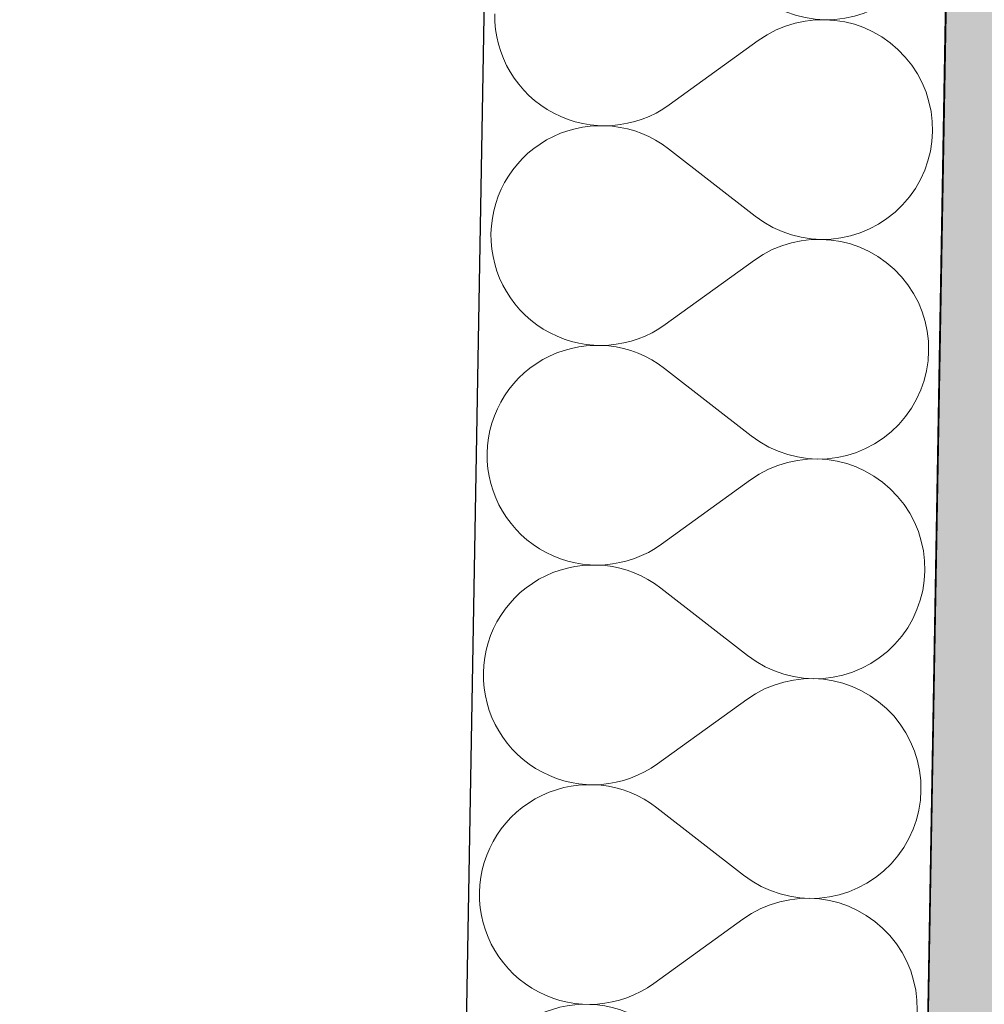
# Model space of a CAD drawing. Header units: millimetres. Extents: x -23738 to 4435, y -2716 to 20653.
# Tile 48 of 160: x -20642 to -20308, y 9234 to 9575. Entities that reach past the tile are written whole.
import ezdxf

# ---------------------------------------------------------------- set-up
doc = ezdxf.new("R2010")
doc.units = ezdxf.units.MM
doc.header["$MEASUREMENT"] = 0
doc.linetypes.add('Wipeout_Contour', pattern=[1000, 0, -1000])
for name, color, linetype in [('9._POHLED ZÁPADNÍ_2_Konstrukce - nosné', 7, 'Continuous'), ('9._POHLED ZÁPADNÍ_2_Nové_Konstrukce - nosné', 7, 'Continuous'), ('9._POHLED ZÁPADNÍ_2_Nové_Výplně - Povrchové', 7, 'Continuous'), ('9._POHLED ZÁPADNÍ_2_Nové_Výplně – Řezové', 7, 'Continuous'), ('9._POHLED ZÁPADNÍ_2_Výplně – Řezové', 7, 'Continuous'), ('9._POHLED ZÁPADNÍ_2_VÝTAH VAR 1', 7, 'Continuous')]:
    doc.layers.add(name, color=color, linetype=linetype)

# ---------------------------------------------------------------- blocks, each defined once
blk = doc.blocks.new('*X4', base_point=(-24533.14, -6254.22))
at = {"layer": '9._POHLED ZÁPADNÍ_2_Nové_Výplně – Řezové', "color": 21, "linetype": 'Continuous', "lineweight": 20, "true_color": 0xffaaaa}
for p, q in [((-20477.27, 9577.46), (-20477.22, 9574.74)), ((-20368.45, 9575.17), (-20371.14, 9574.73)), ((-20365.74, 9575.42), (-20368.45, 9575.17)), ((-20363.02, 9575.47), (-20365.74, 9575.42)), ((-20360.31, 9575.32), (-20363.02, 9575.47)), ((-20357.61, 9574.99), (-20360.31, 9575.32)), ((-20477.22, 9574.74), (-20476.97, 9572.03)), ((-20476.97, 9572.03), (-20476.54, 9569.34)), ((-20378.91, 9572.29), (-20381.36, 9571.11)), ((-20376.38, 9573.29), (-20378.91, 9572.29)), ((-20373.79, 9574.1), (-20376.38, 9573.29)), ((-20371.14, 9574.73), (-20373.79, 9574.1)), ((-20354.94, 9574.46), (-20357.61, 9574.99)), ((-20352.31, 9573.74), (-20354.94, 9574.46)), ((-20349.75, 9572.84), (-20352.31, 9573.74)), ((-20347.25, 9571.76), (-20349.75, 9572.84)), ((-20344.84, 9570.5), (-20347.25, 9571.76)), ((-20476.54, 9569.34), (-20475.91, 9566.7)), ((-20385.99, 9568.25), (-20416.86, 9545.93)), ((-20383.73, 9569.76), (-20385.99, 9568.25)), ((-20381.36, 9571.11), (-20383.73, 9569.76)), ((-20342.53, 9569.07), (-20344.84, 9570.5)), ((-20340.32, 9567.48), (-20342.53, 9569.07)), ((-20475.91, 9566.7), (-20475.1, 9564.1)), ((-20338.23, 9565.74), (-20340.32, 9567.48)), ((-20336.27, 9563.85), (-20338.23, 9565.74)), ((-20475.1, 9564.1), (-20474.1, 9561.57)), ((-20474.1, 9561.57), (-20472.92, 9559.12)), ((-20334.45, 9561.83), (-20336.27, 9563.85)), ((-20332.78, 9559.68), (-20334.45, 9561.83)), ((-20472.92, 9559.12), (-20471.58, 9556.75)), ((-20331.27, 9557.42), (-20332.78, 9559.68)), ((-20471.58, 9556.75), (-20470.06, 9554.49)), ((-20329.92, 9555.06), (-20331.27, 9557.42)), ((-20328.74, 9552.6), (-20329.92, 9555.06)), ((-20470.06, 9554.49), (-20468.39, 9552.35)), ((-20468.39, 9552.35), (-20466.57, 9550.32)), ((-20327.75, 9550.07), (-20328.74, 9552.6)), ((-20466.57, 9550.32), (-20464.61, 9548.43)), ((-20464.61, 9548.43), (-20462.52, 9546.69)), ((-20326.93, 9547.48), (-20327.75, 9550.07)), ((-20462.52, 9546.69), (-20460.32, 9545.1)), ((-20460.32, 9545.1), (-20458, 9543.67)), ((-20421.48, 9543.06), (-20419.12, 9544.41)), ((-20419.12, 9544.41), (-20416.86, 9545.93)), ((-20326.3, 9544.83), (-20326.93, 9547.48)), ((-20325.87, 9542.14), (-20326.3, 9544.83)), ((-20458, 9543.67), (-20455.59, 9542.42)), ((-20455.59, 9542.42), (-20453.09, 9541.33)), ((-20453.09, 9541.33), (-20450.53, 9540.43)), ((-20426.46, 9540.89), (-20423.93, 9541.88)), ((-20423.93, 9541.88), (-20421.48, 9543.06)), ((-20325.62, 9539.43), (-20325.87, 9542.14)), ((-20447.93, 9537.98), (-20450.58, 9537.36)), ((-20450.53, 9540.43), (-20447.9, 9539.71)), ((-20445.25, 9538.42), (-20447.93, 9537.98)), ((-20447.9, 9539.71), (-20445.23, 9539.18)), ((-20442.54, 9538.66), (-20445.25, 9538.42)), ((-20445.23, 9539.18), (-20442.53, 9538.85)), ((-20439.82, 9538.71), (-20442.54, 9538.66)), ((-20442.53, 9538.85), (-20439.82, 9538.71)), ((-20439.82, 9538.71), (-20437.1, 9538.76)), ((-20437.1, 9538.56), (-20439.82, 9538.71)), ((-20437.1, 9538.76), (-20434.39, 9539)), ((-20434.4, 9538.22), (-20437.1, 9538.56)), ((-20431.73, 9537.69), (-20434.4, 9538.22)), ((-20434.39, 9539), (-20431.7, 9539.44)), ((-20429.11, 9536.97), (-20431.73, 9537.69)), ((-20431.7, 9539.44), (-20429.06, 9540.07)), ((-20429.06, 9540.07), (-20426.46, 9540.89)), ((-20325.57, 9536.71), (-20325.62, 9539.43)), ((-20458.16, 9534.37), (-20460.53, 9533.03)), ((-20455.71, 9535.55), (-20458.16, 9534.37)), ((-20453.18, 9536.54), (-20455.71, 9535.55)), ((-20450.58, 9537.36), (-20453.18, 9536.54)), ((-20426.55, 9536.06), (-20429.11, 9536.97)), ((-20424.05, 9534.97), (-20426.55, 9536.06)), ((-20421.64, 9533.71), (-20424.05, 9534.97)), ((-20325.72, 9534), (-20325.57, 9536.71)), ((-20462.79, 9531.51), (-20464.94, 9529.85)), ((-20460.53, 9533.03), (-20462.79, 9531.51)), ((-20419.33, 9532.28), (-20421.64, 9533.71)), ((-20417.12, 9530.69), (-20419.33, 9532.28)), ((-20387.05, 9507.3), (-20417.12, 9530.69)), ((-20326.59, 9528.63), (-20326.06, 9531.3)), ((-20326.06, 9531.3), (-20325.72, 9534)), ((-20466.96, 9528.03), (-20468.85, 9526.07)), ((-20464.94, 9529.85), (-20466.96, 9528.03)), ((-20327.31, 9526.01), (-20326.59, 9528.63)), ((-20470.59, 9523.98), (-20472.19, 9521.77)), ((-20468.85, 9526.07), (-20470.59, 9523.98)), ((-20328.21, 9523.44), (-20327.31, 9526.01)), ((-20472.19, 9521.77), (-20473.61, 9519.46)), ((-20330.56, 9518.53), (-20329.29, 9520.94)), ((-20329.29, 9520.94), (-20328.21, 9523.44)), ((-20474.88, 9517.05), (-20475.96, 9514.55)), ((-20473.61, 9519.46), (-20474.88, 9517.05)), ((-20331.98, 9516.22), (-20330.56, 9518.53)), ((-20475.96, 9514.55), (-20476.86, 9511.99)), ((-20335.32, 9511.92), (-20333.58, 9514.01)), ((-20333.58, 9514.01), (-20331.98, 9516.22)), ((-20476.86, 9511.99), (-20477.58, 9509.36)), ((-20337.21, 9509.97), (-20335.32, 9511.92)), ((-20477.58, 9509.36), (-20478.11, 9506.7)), ((-20387.05, 9507.3), (-20384.84, 9505.71)), ((-20341.38, 9506.48), (-20339.23, 9508.15)), ((-20339.23, 9508.15), (-20337.21, 9509.97)), ((-20478.45, 9504), (-20478.6, 9501.28)), ((-20478.11, 9506.7), (-20478.45, 9504)), ((-20384.84, 9505.71), (-20382.53, 9504.28)), ((-20382.53, 9504.28), (-20380.12, 9503.02)), ((-20348.46, 9502.45), (-20346.01, 9503.62)), ((-20346.01, 9503.62), (-20343.64, 9504.97)), ((-20343.64, 9504.97), (-20341.38, 9506.48)), ((-20478.6, 9501.28), (-20478.55, 9498.56)), ((-20380.12, 9503.02), (-20377.62, 9501.93)), ((-20377.62, 9501.93), (-20375.06, 9501.03)), ((-20375.06, 9501.03), (-20372.44, 9500.31)), ((-20372.44, 9500.31), (-20369.77, 9499.77)), ((-20358.92, 9499.58), (-20356.24, 9500.01)), ((-20356.24, 9500.01), (-20353.59, 9500.64)), ((-20353.59, 9500.64), (-20350.99, 9501.45)), ((-20350.99, 9501.45), (-20348.46, 9502.45)), ((-20478.55, 9498.56), (-20478.3, 9495.85)), ((-20377.71, 9497.11), (-20380.24, 9496.11)), ((-20375.11, 9497.92), (-20377.71, 9497.11)), ((-20372.47, 9498.55), (-20375.11, 9497.92)), ((-20369.78, 9498.99), (-20372.47, 9498.55)), ((-20367.07, 9499.24), (-20369.78, 9498.99)), ((-20369.77, 9499.77), (-20367.07, 9499.43)), ((-20367.07, 9499.43), (-20364.35, 9499.29)), ((-20364.35, 9499.29), (-20367.07, 9499.24)), ((-20364.35, 9499.29), (-20361.63, 9499.34)), ((-20361.64, 9499.15), (-20364.35, 9499.29)), ((-20358.94, 9498.81), (-20361.64, 9499.15)), ((-20361.63, 9499.34), (-20358.92, 9499.58)), ((-20356.27, 9498.28), (-20358.94, 9498.81)), ((-20353.64, 9497.56), (-20356.27, 9498.28)), ((-20351.08, 9496.66), (-20353.64, 9497.56)), ((-20348.58, 9495.58), (-20351.08, 9496.66)), ((-20478.3, 9495.85), (-20477.87, 9493.17)), ((-20477.87, 9493.17), (-20477.24, 9490.52)), ((-20385.05, 9493.58), (-20387.31, 9492.07)), ((-20382.69, 9494.93), (-20385.05, 9493.58)), ((-20380.24, 9496.11), (-20382.69, 9494.93)), ((-20346.17, 9494.32), (-20348.58, 9495.58)), ((-20343.85, 9492.89), (-20346.17, 9494.32)), ((-20477.24, 9490.52), (-20476.42, 9487.92)), ((-20387.31, 9492.07), (-20418.18, 9469.75)), ((-20341.65, 9491.3), (-20343.85, 9492.89)), ((-20339.56, 9489.56), (-20341.65, 9491.3)), ((-20476.42, 9487.92), (-20475.43, 9485.39)), ((-20337.6, 9487.67), (-20339.56, 9489.56)), ((-20335.78, 9485.65), (-20337.6, 9487.67)), ((-20475.43, 9485.39), (-20474.25, 9482.94)), ((-20474.25, 9482.94), (-20472.9, 9480.57)), ((-20334.11, 9483.5), (-20335.78, 9485.65)), ((-20332.59, 9481.24), (-20334.11, 9483.5)), ((-20472.9, 9480.57), (-20471.39, 9478.31)), ((-20331.25, 9478.88), (-20332.59, 9481.24)), ((-20471.39, 9478.31), (-20469.72, 9476.17)), ((-20469.72, 9476.17), (-20467.9, 9474.14)), ((-20330.07, 9476.42), (-20331.25, 9478.88)), ((-20329.07, 9473.89), (-20330.07, 9476.42)), ((-20467.9, 9474.14), (-20465.94, 9472.26)), ((-20328.26, 9471.3), (-20329.07, 9473.89)), ((-20465.94, 9472.26), (-20463.85, 9470.51)), ((-20463.85, 9470.51), (-20461.65, 9468.92)), ((-20420.44, 9468.23), (-20418.18, 9469.75)), ((-20327.63, 9468.65), (-20328.26, 9471.3)), ((-20461.65, 9468.92), (-20459.33, 9467.5)), ((-20459.33, 9467.5), (-20456.92, 9466.24)), ((-20456.92, 9466.24), (-20454.42, 9465.15)), ((-20425.26, 9465.71), (-20422.81, 9466.88)), ((-20422.81, 9466.88), (-20420.44, 9468.23)), ((-20327.2, 9465.96), (-20327.63, 9468.65)), ((-20326.95, 9463.25), (-20327.2, 9465.96)), ((-20454.42, 9465.15), (-20451.86, 9464.25)), ((-20451.86, 9464.25), (-20449.23, 9463.53)), ((-20449.23, 9463.53), (-20446.56, 9463.01)), ((-20443.87, 9462.48), (-20446.58, 9462.24)), ((-20446.56, 9463.01), (-20443.86, 9462.67)), ((-20441.15, 9462.53), (-20443.87, 9462.48)), ((-20443.86, 9462.67), (-20441.15, 9462.53)), ((-20441.15, 9462.53), (-20438.43, 9462.58)), ((-20438.43, 9462.38), (-20441.15, 9462.53)), ((-20438.43, 9462.58), (-20435.72, 9462.82)), ((-20435.73, 9462.04), (-20438.43, 9462.38)), ((-20435.72, 9462.82), (-20433.03, 9463.26)), ((-20433.03, 9463.26), (-20430.38, 9463.89)), ((-20430.38, 9463.89), (-20427.79, 9464.71)), ((-20427.79, 9464.71), (-20425.26, 9465.71)), ((-20326.9, 9460.53), (-20326.95, 9463.25)), ((-20457.04, 9459.37), (-20459.49, 9458.19)), ((-20454.51, 9460.36), (-20457.04, 9459.37)), ((-20451.91, 9461.18), (-20454.51, 9460.36)), ((-20449.26, 9461.8), (-20451.91, 9461.18)), ((-20446.58, 9462.24), (-20449.26, 9461.8)), ((-20433.06, 9461.51), (-20435.73, 9462.04)), ((-20430.44, 9460.79), (-20433.06, 9461.51)), ((-20427.87, 9459.88), (-20430.44, 9460.79)), ((-20425.38, 9458.8), (-20427.87, 9459.88)), ((-20327.05, 9457.82), (-20326.9, 9460.53)), ((-20461.86, 9456.85), (-20464.12, 9455.34)), ((-20459.49, 9458.19), (-20461.86, 9456.85)), ((-20422.97, 9457.53), (-20425.38, 9458.8)), ((-20420.66, 9456.1), (-20422.97, 9457.53)), ((-20418.45, 9454.51), (-20420.66, 9456.1)), ((-20327.38, 9455.12), (-20327.05, 9457.82)), ((-20466.27, 9453.67), (-20468.29, 9451.85)), ((-20464.12, 9455.34), (-20466.27, 9453.67)), ((-20388.38, 9431.13), (-20418.45, 9454.51)), ((-20328.63, 9449.83), (-20327.91, 9452.45)), ((-20327.91, 9452.45), (-20327.38, 9455.12)), ((-20470.18, 9449.89), (-20471.92, 9447.8)), ((-20468.29, 9451.85), (-20470.18, 9449.89)), ((-20329.54, 9447.26), (-20328.63, 9449.83)), ((-20473.51, 9445.6), (-20474.94, 9443.28)), ((-20471.92, 9447.8), (-20473.51, 9445.6)), ((-20330.62, 9444.77), (-20329.54, 9447.26)), ((-20474.94, 9443.28), (-20476.2, 9440.87)), ((-20333.31, 9440.04), (-20331.88, 9442.35)), ((-20331.88, 9442.35), (-20330.62, 9444.77)), ((-20476.2, 9440.87), (-20477.29, 9438.38)), ((-20334.9, 9437.83), (-20333.31, 9440.04)), ((-20478.19, 9435.81), (-20478.91, 9433.19)), ((-20477.29, 9438.38), (-20478.19, 9435.81)), ((-20338.54, 9433.79), (-20336.65, 9435.75)), ((-20336.65, 9435.75), (-20334.9, 9437.83)), ((-20478.91, 9433.19), (-20479.44, 9430.52)), ((-20342.71, 9430.3), (-20340.56, 9431.97)), ((-20340.56, 9431.97), (-20338.54, 9433.79)), ((-20479.44, 9430.52), (-20479.78, 9427.82)), ((-20388.38, 9431.13), (-20386.17, 9429.53)), ((-20386.17, 9429.53), (-20383.86, 9428.1)), ((-20347.33, 9427.44), (-20344.97, 9428.79)), ((-20344.97, 9428.79), (-20342.71, 9430.3)), ((-20479.78, 9427.82), (-20479.92, 9425.1)), ((-20479.92, 9425.1), (-20479.87, 9422.38)), ((-20383.86, 9428.1), (-20381.45, 9426.84)), ((-20381.45, 9426.84), (-20378.95, 9425.75)), ((-20378.95, 9425.75), (-20376.39, 9424.85)), ((-20376.39, 9424.85), (-20373.76, 9424.13)), ((-20354.92, 9424.46), (-20352.32, 9425.27)), ((-20352.32, 9425.27), (-20349.79, 9426.27)), ((-20349.79, 9426.27), (-20347.33, 9427.44)), ((-20479.87, 9422.38), (-20479.63, 9419.67)), ((-20376.44, 9421.75), (-20379.04, 9420.93)), ((-20373.79, 9422.37), (-20376.44, 9421.75)), ((-20371.11, 9422.81), (-20373.79, 9422.37)), ((-20373.76, 9424.13), (-20371.1, 9423.6)), ((-20368.4, 9423.06), (-20371.11, 9422.81)), ((-20371.1, 9423.6), (-20368.4, 9423.26)), ((-20368.4, 9423.26), (-20365.68, 9423.11)), ((-20365.68, 9423.11), (-20368.4, 9423.06)), ((-20365.68, 9423.11), (-20362.96, 9423.16)), ((-20362.96, 9422.97), (-20365.68, 9423.11)), ((-20362.96, 9423.16), (-20360.25, 9423.4)), ((-20360.26, 9422.63), (-20362.96, 9422.97)), ((-20357.6, 9422.1), (-20360.26, 9422.63)), ((-20360.25, 9423.4), (-20357.56, 9423.83)), ((-20354.97, 9421.39), (-20357.6, 9422.1)), ((-20357.56, 9423.83), (-20354.92, 9424.46)), ((-20352.4, 9420.48), (-20354.97, 9421.39)), ((-20479.63, 9419.67), (-20479.19, 9416.99)), ((-20384.02, 9418.75), (-20386.38, 9417.4)), ((-20381.57, 9419.93), (-20384.02, 9418.75)), ((-20379.04, 9420.93), (-20381.57, 9419.93)), ((-20349.91, 9419.4), (-20352.4, 9420.48)), ((-20347.5, 9418.14), (-20349.91, 9419.4)), ((-20345.18, 9416.71), (-20347.5, 9418.14)), ((-20479.19, 9416.99), (-20478.57, 9414.34)), ((-20388.64, 9415.89), (-20419.51, 9393.57)), ((-20386.38, 9417.4), (-20388.64, 9415.89)), ((-20342.97, 9415.12), (-20345.18, 9416.71)), ((-20340.88, 9413.38), (-20342.97, 9415.12)), ((-20478.57, 9414.34), (-20477.75, 9411.74)), ((-20477.75, 9411.74), (-20476.76, 9409.21)), ((-20338.93, 9411.49), (-20340.88, 9413.38)), ((-20337.11, 9409.47), (-20338.93, 9411.49)), ((-20476.76, 9409.21), (-20475.58, 9406.76)), ((-20335.44, 9407.32), (-20337.11, 9409.47)), ((-20475.58, 9406.76), (-20474.23, 9404.4)), ((-20474.23, 9404.4), (-20472.72, 9402.13)), ((-20333.92, 9405.06), (-20335.44, 9407.32)), ((-20332.57, 9402.7), (-20333.92, 9405.06)), ((-20472.72, 9402.13), (-20471.05, 9399.99)), ((-20331.4, 9400.24), (-20332.57, 9402.7)), ((-20471.05, 9399.99), (-20469.23, 9397.96)), ((-20469.23, 9397.96), (-20467.27, 9396.08)), ((-20330.4, 9397.71), (-20331.4, 9400.24)), ((-20329.59, 9395.12), (-20330.4, 9397.71)), ((-20467.27, 9396.08), (-20465.18, 9394.33)), ((-20465.18, 9394.33), (-20462.97, 9392.74)), ((-20328.96, 9392.47), (-20329.59, 9395.12)), ((-20462.97, 9392.74), (-20460.66, 9391.32)), ((-20460.66, 9391.32), (-20458.25, 9390.06)), ((-20426.59, 9389.53), (-20424.13, 9390.7)), ((-20424.13, 9390.7), (-20421.77, 9392.05)), ((-20421.77, 9392.05), (-20419.51, 9393.57)), ((-20328.52, 9389.79), (-20328.96, 9392.47)), ((-20458.25, 9390.06), (-20455.75, 9388.97)), ((-20455.75, 9388.97), (-20453.18, 9388.07)), ((-20453.18, 9388.07), (-20450.56, 9387.35)), ((-20450.56, 9387.35), (-20447.89, 9386.83)), ((-20434.36, 9387.08), (-20431.71, 9387.71)), ((-20431.71, 9387.71), (-20429.12, 9388.53)), ((-20429.12, 9388.53), (-20426.59, 9389.53)), ((-20328.28, 9387.08), (-20328.52, 9389.79)), ((-20455.83, 9384.18), (-20458.37, 9383.19)), ((-20453.24, 9385), (-20455.83, 9384.18)), ((-20450.59, 9385.62), (-20453.24, 9385)), ((-20447.9, 9386.06), (-20450.59, 9385.62)), ((-20445.19, 9386.3), (-20447.9, 9386.06)), ((-20447.89, 9386.83), (-20445.19, 9386.49)), ((-20445.19, 9386.49), (-20442.47, 9386.35)), ((-20442.47, 9386.35), (-20445.19, 9386.3)), ((-20442.47, 9386.35), (-20439.75, 9386.4)), ((-20439.76, 9386.2), (-20442.47, 9386.35)), ((-20437.06, 9385.86), (-20439.76, 9386.2)), ((-20439.75, 9386.4), (-20437.04, 9386.64)), ((-20434.39, 9385.33), (-20437.06, 9385.86)), ((-20437.04, 9386.64), (-20434.36, 9387.08)), ((-20431.77, 9384.61), (-20434.39, 9385.33)), ((-20429.2, 9383.7), (-20431.77, 9384.61)), ((-20328.37, 9381.64), (-20328.23, 9384.36)), ((-20328.23, 9384.36), (-20328.28, 9387.08)), ((-20463.18, 9380.67), (-20465.45, 9379.16)), ((-20460.82, 9382.01), (-20463.18, 9380.67)), ((-20458.37, 9383.19), (-20460.82, 9382.01)), ((-20426.71, 9382.62), (-20429.2, 9383.7)), ((-20424.3, 9381.35), (-20426.71, 9382.62)), ((-20421.98, 9379.92), (-20424.3, 9381.35)), ((-20328.71, 9378.94), (-20328.37, 9381.64)), ((-20467.59, 9377.49), (-20469.62, 9375.67)), ((-20465.45, 9379.16), (-20467.59, 9377.49)), ((-20419.78, 9378.33), (-20421.98, 9379.92)), ((-20389.7, 9354.95), (-20419.78, 9378.33)), ((-20329.24, 9376.27), (-20328.71, 9378.94)), ((-20471.51, 9373.71), (-20473.25, 9371.62)), ((-20469.62, 9375.67), (-20471.51, 9373.71)), ((-20330.87, 9371.08), (-20329.96, 9373.65)), ((-20329.96, 9373.65), (-20329.24, 9376.27)), ((-20473.25, 9371.62), (-20474.84, 9369.42)), ((-20331.95, 9368.59), (-20330.87, 9371.08)), ((-20476.27, 9367.1), (-20477.53, 9364.69)), ((-20474.84, 9369.42), (-20476.27, 9367.1)), ((-20333.21, 9366.18), (-20331.95, 9368.59)), ((-20477.53, 9364.69), (-20478.62, 9362.2)), ((-20336.23, 9361.65), (-20334.64, 9363.86)), ((-20334.64, 9363.86), (-20333.21, 9366.18)), ((-20478.62, 9362.2), (-20479.52, 9359.63)), ((-20337.98, 9359.57), (-20336.23, 9361.65)), ((-20480.24, 9357.01), (-20480.77, 9354.34)), ((-20479.52, 9359.63), (-20480.24, 9357.01)), ((-20341.89, 9355.79), (-20339.86, 9357.61)), ((-20339.86, 9357.61), (-20337.98, 9359.57)), ((-20480.77, 9354.34), (-20481.11, 9351.64)), ((-20389.7, 9354.95), (-20387.5, 9353.35)), ((-20387.5, 9353.35), (-20385.19, 9351.92)), ((-20346.3, 9352.61), (-20344.04, 9354.12)), ((-20344.04, 9354.12), (-20341.89, 9355.79)), ((-20481.11, 9351.64), (-20481.25, 9348.92)), ((-20385.19, 9351.92), (-20382.77, 9350.66)), ((-20382.77, 9350.66), (-20380.28, 9349.57)), ((-20353.65, 9349.09), (-20351.12, 9350.09)), ((-20351.12, 9350.09), (-20348.66, 9351.26)), ((-20348.66, 9351.26), (-20346.3, 9352.61)), ((-20481.25, 9348.92), (-20481.2, 9346.2)), ((-20380.28, 9349.57), (-20377.72, 9348.67)), ((-20377.72, 9348.67), (-20375.09, 9347.95)), ((-20372.44, 9346.63), (-20375.12, 9346.2)), ((-20375.09, 9347.95), (-20372.42, 9347.42)), ((-20369.73, 9346.88), (-20372.44, 9346.63)), ((-20372.42, 9347.42), (-20369.72, 9347.08)), ((-20367.01, 9346.93), (-20369.73, 9346.88)), ((-20369.72, 9347.08), (-20367.01, 9346.93)), ((-20367.01, 9346.93), (-20364.29, 9346.98)), ((-20364.29, 9346.79), (-20367.01, 9346.93)), ((-20364.29, 9346.98), (-20361.58, 9347.22)), ((-20361.59, 9346.45), (-20364.29, 9346.79)), ((-20358.92, 9345.92), (-20361.59, 9346.45)), ((-20361.58, 9347.22), (-20358.89, 9347.66)), ((-20358.89, 9347.66), (-20356.25, 9348.28)), ((-20356.25, 9348.28), (-20353.65, 9349.09)), ((-20481.2, 9346.2), (-20480.96, 9343.49)), ((-20480.96, 9343.49), (-20480.52, 9340.81)), ((-20382.9, 9343.75), (-20385.35, 9342.57)), ((-20380.36, 9344.75), (-20382.9, 9343.75)), ((-20377.77, 9345.57), (-20380.36, 9344.75)), ((-20375.12, 9346.2), (-20377.77, 9345.57)), ((-20356.3, 9345.21), (-20358.92, 9345.92)), ((-20353.73, 9344.3), (-20356.3, 9345.21)), ((-20351.24, 9343.22), (-20353.73, 9344.3)), ((-20348.83, 9341.96), (-20351.24, 9343.22)), ((-20480.52, 9340.81), (-20479.9, 9338.16)), ((-20389.97, 9339.71), (-20420.84, 9317.39)), ((-20387.71, 9341.23), (-20389.97, 9339.71)), ((-20385.35, 9342.57), (-20387.71, 9341.23)), ((-20346.51, 9340.53), (-20348.83, 9341.96)), ((-20344.3, 9338.94), (-20346.51, 9340.53)), ((-20479.9, 9338.16), (-20479.08, 9335.56)), ((-20342.21, 9337.2), (-20344.3, 9338.94)), ((-20340.25, 9335.31), (-20342.21, 9337.2)), ((-20479.08, 9335.56), (-20478.08, 9333.03)), ((-20478.08, 9333.03), (-20476.91, 9330.58)), ((-20338.43, 9333.29), (-20340.25, 9335.31)), ((-20336.76, 9331.14), (-20338.43, 9333.29)), ((-20476.91, 9330.58), (-20475.56, 9328.22)), ((-20335.25, 9328.88), (-20336.76, 9331.14)), ((-20475.56, 9328.22), (-20474.05, 9325.96)), ((-20474.05, 9325.96), (-20472.38, 9323.81)), ((-20333.9, 9326.52), (-20335.25, 9328.88)), ((-20332.73, 9324.07), (-20333.9, 9326.52)), ((-20472.38, 9323.81), (-20470.56, 9321.79)), ((-20331.73, 9321.53), (-20332.73, 9324.07)), ((-20470.56, 9321.79), (-20468.6, 9319.9)), ((-20468.6, 9319.9), (-20466.51, 9318.16)), ((-20330.92, 9318.94), (-20331.73, 9321.53)), ((-20330.29, 9316.29), (-20330.92, 9318.94)), ((-20466.51, 9318.16), (-20464.3, 9316.57)), ((-20464.3, 9316.57), (-20461.99, 9315.14)), ((-20425.46, 9314.52), (-20423.1, 9315.87)), ((-20423.1, 9315.87), (-20420.84, 9317.39)), ((-20329.85, 9313.61), (-20330.29, 9316.29)), ((-20461.99, 9315.14), (-20459.57, 9313.88)), ((-20459.57, 9313.88), (-20457.08, 9312.8)), ((-20457.08, 9312.8), (-20454.51, 9311.89)), ((-20433.04, 9311.53), (-20430.45, 9312.35)), ((-20430.45, 9312.35), (-20427.92, 9313.35)), ((-20427.92, 9313.35), (-20425.46, 9314.52)), ((-20329.61, 9310.9), (-20329.85, 9313.61)), ((-20454.57, 9308.82), (-20457.16, 9308.01)), ((-20451.92, 9309.44), (-20454.57, 9308.82)), ((-20454.51, 9311.89), (-20451.89, 9311.18)), ((-20449.23, 9309.88), (-20451.92, 9309.44)), ((-20451.89, 9311.18), (-20449.22, 9310.65)), ((-20446.52, 9310.12), (-20449.23, 9309.88)), ((-20449.22, 9310.65), (-20446.52, 9310.31)), ((-20446.52, 9310.31), (-20443.8, 9310.17)), ((-20443.8, 9310.17), (-20446.52, 9310.12)), ((-20443.8, 9310.17), (-20441.08, 9310.22)), ((-20441.09, 9310.02), (-20443.8, 9310.17)), ((-20438.39, 9309.68), (-20441.09, 9310.02)), ((-20441.08, 9310.22), (-20438.37, 9310.47)), ((-20435.72, 9309.15), (-20438.39, 9309.68)), ((-20438.37, 9310.47), (-20435.69, 9310.9)), ((-20433.1, 9308.43), (-20435.72, 9309.15)), ((-20435.69, 9310.9), (-20433.04, 9311.53)), ((-20329.56, 9308.18), (-20329.61, 9310.9)), ((-20462.15, 9305.84), (-20464.51, 9304.49)), ((-20459.69, 9307.01), (-20462.15, 9305.84)), ((-20457.16, 9308.01), (-20459.69, 9307.01)), ((-20430.53, 9307.52), (-20433.1, 9308.43)), ((-20428.04, 9306.44), (-20430.53, 9307.52)), ((-20425.63, 9305.18), (-20428.04, 9306.44)), ((-20330.04, 9302.76), (-20329.7, 9305.46)), ((-20329.7, 9305.46), (-20329.56, 9308.18)), ((-20466.77, 9302.98), (-20468.92, 9301.31)), ((-20464.51, 9304.49), (-20466.77, 9302.98)), ((-20423.31, 9303.74), (-20425.63, 9305.18)), ((-20421.11, 9302.15), (-20423.31, 9303.74)), ((-20391.03, 9278.77), (-20421.11, 9302.15)), ((-20330.57, 9300.09), (-20330.04, 9302.76)), ((-20470.95, 9299.49), (-20472.83, 9297.53)), ((-20468.92, 9301.31), (-20470.95, 9299.49)), ((-20331.29, 9297.47), (-20330.57, 9300.09)), ((-20474.58, 9295.45), (-20476.17, 9293.24)), ((-20472.83, 9297.53), (-20474.58, 9295.45)), ((-20332.19, 9294.9), (-20331.29, 9297.47)), ((-20476.17, 9293.24), (-20477.6, 9290.92)), ((-20334.54, 9290), (-20333.28, 9292.41)), ((-20333.28, 9292.41), (-20332.19, 9294.9)), ((-20478.86, 9288.51), (-20479.94, 9286.02)), ((-20477.6, 9290.92), (-20478.86, 9288.51)), ((-20335.97, 9287.68), (-20334.54, 9290)), ((-20479.94, 9286.02), (-20480.85, 9283.45)), ((-20339.3, 9283.39), (-20337.56, 9285.48)), ((-20337.56, 9285.48), (-20335.97, 9287.68)), ((-20480.85, 9283.45), (-20481.57, 9280.83)), ((-20343.22, 9279.61), (-20341.19, 9281.43)), ((-20341.19, 9281.43), (-20339.3, 9283.39)), ((-20482.1, 9278.16), (-20482.44, 9275.46)), ((-20481.57, 9280.83), (-20482.1, 9278.16)), ((-20391.03, 9278.77), (-20388.83, 9277.18)), ((-20345.37, 9277.94), (-20343.22, 9279.61)), ((-20482.44, 9275.46), (-20482.58, 9272.74)), ((-20388.83, 9277.18), (-20386.51, 9275.74)), ((-20386.51, 9275.74), (-20384.1, 9274.48)), ((-20352.45, 9273.91), (-20349.99, 9275.08)), ((-20349.99, 9275.08), (-20347.63, 9276.43)), ((-20347.63, 9276.43), (-20345.37, 9277.94)), ((-20482.58, 9272.74), (-20482.53, 9270.02)), ((-20384.1, 9274.48), (-20381.61, 9273.4)), ((-20381.61, 9273.4), (-20379.04, 9272.49)), ((-20379.04, 9272.49), (-20376.42, 9271.77)), ((-20376.42, 9271.77), (-20373.75, 9271.24)), ((-20373.75, 9271.24), (-20371.05, 9270.9)), ((-20362.91, 9271.04), (-20360.22, 9271.48)), ((-20360.22, 9271.48), (-20357.57, 9272.1)), ((-20357.57, 9272.1), (-20354.98, 9272.91)), ((-20354.98, 9272.91), (-20352.45, 9273.91)), ((-20482.53, 9270.02), (-20482.29, 9267.31)), ((-20381.69, 9268.57), (-20384.22, 9267.57)), ((-20379.1, 9269.39), (-20381.69, 9268.57)), ((-20376.45, 9270.02), (-20379.1, 9269.39)), ((-20373.77, 9270.45), (-20376.45, 9270.02)), ((-20371.06, 9270.7), (-20373.77, 9270.45)), ((-20368.34, 9270.75), (-20371.06, 9270.7)), ((-20371.05, 9270.9), (-20368.34, 9270.75)), ((-20368.34, 9270.75), (-20365.62, 9270.8)), ((-20365.62, 9270.61), (-20368.34, 9270.75)), ((-20365.62, 9270.8), (-20362.91, 9271.04)), ((-20362.92, 9270.27), (-20365.62, 9270.61)), ((-20360.25, 9269.74), (-20362.92, 9270.27)), ((-20357.63, 9269.03), (-20360.25, 9269.74)), ((-20355.06, 9268.12), (-20357.63, 9269.03)), ((-20352.57, 9267.04), (-20355.06, 9268.12)), ((-20482.29, 9267.31), (-20481.85, 9264.63)), ((-20481.85, 9264.63), (-20481.22, 9261.98)), ((-20389.04, 9265.05), (-20391.3, 9263.53)), ((-20386.68, 9266.4), (-20389.04, 9265.05)), ((-20384.22, 9267.57), (-20386.68, 9266.4)), ((-20350.15, 9265.78), (-20352.57, 9267.04)), ((-20347.84, 9264.35), (-20350.15, 9265.78)), ((-20345.63, 9262.76), (-20347.84, 9264.35)), ((-20481.22, 9261.98), (-20480.41, 9259.39)), ((-20391.3, 9263.53), (-20422.17, 9241.21)), ((-20343.54, 9261.02), (-20345.63, 9262.76)), ((-20341.58, 9259.13), (-20343.54, 9261.02)), ((-20480.41, 9259.39), (-20479.41, 9256.85)), ((-20339.76, 9257.11), (-20341.58, 9259.13)), ((-20479.41, 9256.85), (-20478.24, 9254.4)), ((-20478.24, 9254.4), (-20476.89, 9252.04)), ((-20338.09, 9254.96), (-20339.76, 9257.11)), ((-20336.58, 9252.7), (-20338.09, 9254.96)), ((-20476.89, 9252.04), (-20475.38, 9249.78)), ((-20335.23, 9250.34), (-20336.58, 9252.7)), ((-20475.38, 9249.78), (-20473.7, 9247.63)), ((-20473.7, 9247.63), (-20471.89, 9245.61)), ((-20334.06, 9247.89), (-20335.23, 9250.34)), ((-20333.06, 9245.36), (-20334.06, 9247.89)), ((-20471.89, 9245.61), (-20469.93, 9243.72)), ((-20332.24, 9242.76), (-20333.06, 9245.36)), ((-20469.93, 9243.72), (-20467.84, 9241.98)), ((-20467.84, 9241.98), (-20465.63, 9240.39)), ((-20424.43, 9239.7), (-20422.17, 9241.21)), ((-20331.62, 9240.11), (-20332.24, 9242.76)), ((-20465.63, 9240.39), (-20463.31, 9238.96)), ((-20463.31, 9238.96), (-20460.9, 9237.7)), ((-20460.9, 9237.7), (-20458.41, 9236.62)), ((-20431.77, 9236.17), (-20429.24, 9237.17)), ((-20429.24, 9237.17), (-20426.79, 9238.35)), ((-20426.79, 9238.35), (-20424.43, 9239.7)), ((-20331.18, 9237.43), (-20331.62, 9240.11)), ((-20330.94, 9234.72), (-20331.18, 9237.43)), ((-20458.41, 9236.62), (-20455.84, 9235.71)), ((-20455.84, 9235.71), (-20453.22, 9235)), ((-20453.22, 9235), (-20450.55, 9234.47)), ((-20450.55, 9234.47), (-20447.85, 9234.13)), ((-20447.85, 9234.13), (-20445.13, 9233.99)), ((-20445.13, 9233.99), (-20442.41, 9234.04)), ((-20442.41, 9234.04), (-20439.7, 9234.29)), ((-20439.7, 9234.29), (-20437.02, 9234.72)), ((-20437.02, 9234.72), (-20434.37, 9235.35)), ((-20434.37, 9235.35), (-20431.77, 9236.17)), ((-20330.89, 9232), (-20330.94, 9234.72))]:
    blk.add_line(p, q, dxfattribs=at)
blk = doc.blocks.new('*X18', base_point=(-24533.14, -6254.22))
at = {"layer": '9._POHLED ZÁPADNÍ_2_Nové_Výplně – Řezové', "color": 21, "linetype": 'Continuous', "lineweight": 20, "true_color": 0xffaaaa}
for p, q in [((-20385.99, 9568.25), (-20416.86, 9545.93)), ((-20387.05, 9507.3), (-20417.12, 9530.69)), ((-20387.31, 9492.07), (-20418.18, 9469.75)), ((-20388.38, 9431.13), (-20418.45, 9454.51)), ((-20388.64, 9415.89), (-20419.51, 9393.57)), ((-20389.7, 9354.95), (-20419.78, 9378.33)), ((-20389.97, 9339.71), (-20420.84, 9317.39)), ((-20391.03, 9278.77), (-20421.11, 9302.15)), ((-20391.3, 9263.53), (-20422.17, 9241.21))]:
    blk.add_line(p, q, dxfattribs=at)
for centre, start, end in [((-20362.34, 9613.56), 232.1313, 125.8711), ((-20439.18, 9576.8), 179.0012, 305.8711), ((-20363.66, 9537.38), 232.1313, 125.8711), ((-20440.51, 9500.62), 52.1313, 179.0012), ((-20440.51, 9500.62), 179.0012, 305.8711), ((-20364.99, 9461.2), 232.1313, 125.8711), ((-20441.83, 9424.44), 52.1313, 179.0012), ((-20441.83, 9424.44), 179.0012, 305.8711), ((-20366.32, 9385.02), 232.1313, 125.8711), ((-20443.16, 9348.26), 52.1313, 179.0012), ((-20443.16, 9348.26), 179.0012, 305.8711), ((-20367.65, 9308.84), 232.1313, 125.8711), ((-20444.49, 9272.08), 52.1313, 179.0012), ((-20444.49, 9272.08), 179.0012, 305.8711), ((-20368.98, 9232.66), 232.1313, 125.8711), ((-20445.82, 9195.9), 52.1313, 179.0012)]:
    blk.add_arc(centre, 38.1, start, end, dxfattribs=at)

msp = doc.modelspace()

# ---------------------------------------------------------------- wipeouts: each hides what was drawn before it
at = {"color": 254, "linetype": 'Wipeout_Contour', "lineweight": 0, "ltscale": 108323.765576}
msp.add_wipeout([(-20470.48, 10185.48), (-20571.1, 4413.92), (-20421.12, 4411.3), (-20411.13, 4411.13), (-20313.53, 10008.83)], dxfattribs=at).dxf.layer = '9._POHLED ZÁPADNÍ_2_Nové_Výplně – Řezové'

# ---------------------------------------------------------------- next in the draw order: linework, layer by layer
at = {"layer": '9._POHLED ZÁPADNÍ_2_Nové_Konstrukce - nosné', "color": 1, "linetype": 'Continuous', "lineweight": 25, "flags": 128}
for points in [[(-20470.48, 10185.48), (-20571.1, 4413.92)], [(-20411.13, 4411.13), (-20313.53, 10008.83)]]:
    msp.add_lwpolyline(points, dxfattribs=at)

# ---------------------------------------------------------------- next in the draw order: block references
at = {"layer": '9._POHLED ZÁPADNÍ_2_VÝTAH VAR 1', "color": 9, "linetype": 'Continuous', "lineweight": 13}
msp.add_blockref('*X4', (-24533.14, -6254.22), dxfattribs=at)

# ---------------------------------------------------------------- next in the draw order: wipeouts: each hides what was drawn before it
at = {"color": 254, "linetype": 'Wipeout_Contour', "lineweight": 0, "ltscale": 76753.955194}
msp.add_wipeout([(-20313.53, 10008.83), (-12642.62, 9234.92), (-12626.56, 9394.11), (-20310.73, 10169.36)], dxfattribs=at).dxf.layer = '9._POHLED ZÁPADNÍ_2_Nové_Výplně - Povrchové'

# ---------------------------------------------------------------- next in the draw order: hatches: boundary and pattern name
at = {"layer": '9._POHLED ZÁPADNÍ_2_Výplně – Řezové', "linetype": 'Continuous', "lineweight": 13}
msp.add_hatch(color=254, dxfattribs=at).paths.add_polyline_path([(-20313.37, 10013.89), (-20411.95, 4415.68), (-20112, 4410.4), (-20020.94, 9581.29)])

# ---------------------------------------------------------------- next in the draw order: linework, layer by layer
at = {"layer": '9._POHLED ZÁPADNÍ_2_Konstrukce - nosné', "color": 7, "linetype": 'Continuous', "lineweight": 50, "flags": 128}
msp.add_lwpolyline([(-20313.37, 10013.89), (-20411.95, 4415.68)], dxfattribs=at)

# ---------------------------------------------------------------- next in the draw order: wipeouts: each hides what was drawn before it
at = {"color": 254, "linetype": 'Wipeout_Contour', "lineweight": 0, "ltscale": 274303.920399}
msp.add_wipeout([(-20641.96, 349.65), (-20481.93, 349.73), (-20428.28, 3427.35), (-20533.92, 3427.35), (-20533.92, 3677.35), (-20423.92, 3677.35), (-20313.53, 10008.83), (-20473.28, 10024.95), (-20580.69, 3864), (-20570.98, 4415.68), (-20411.95, 4415.68), (-20421.63, 3865.76), (-20580.69, 3864)], dxfattribs=at).dxf.layer = '9._POHLED ZÁPADNÍ_2_Nové_Výplně – Řezové'

# ---------------------------------------------------------------- next in the draw order: linework, layer by layer
at = {"layer": '9._POHLED ZÁPADNÍ_2_Nové_Konstrukce - nosné', "color": 1, "linetype": 'Continuous', "lineweight": 25, "flags": 128}
for points in [[(-20470.48, 10185.48), (-20641.96, 349.65)], [(-20423.92, 3677.35), (-20313.53, 10008.83)]]:
    msp.add_lwpolyline(points, dxfattribs=at)

# ---------------------------------------------------------------- next in the draw order: block references
at = {"layer": '9._POHLED ZÁPADNÍ_2_VÝTAH VAR 1', "color": 9, "linetype": 'Continuous', "lineweight": 13}
msp.add_blockref('*X18', (-24533.14, -6254.22), dxfattribs=at)

# ---------------------------------------------------------------- next in the draw order: wipeouts: each hides what was drawn before it
at = {"color": 254, "linetype": 'Wipeout_Contour', "lineweight": 0, "ltscale": 74181.028328}
msp.add_wipeout([(-20313.53, 10008.83), (-11130.91, 9082.41), (-11114.85, 9241.6), (-20310.73, 10169.36)], dxfattribs=at).dxf.layer = '9._POHLED ZÁPADNÍ_2_Nové_Výplně – Řezové'

doc.saveas('drawing.dxf')
